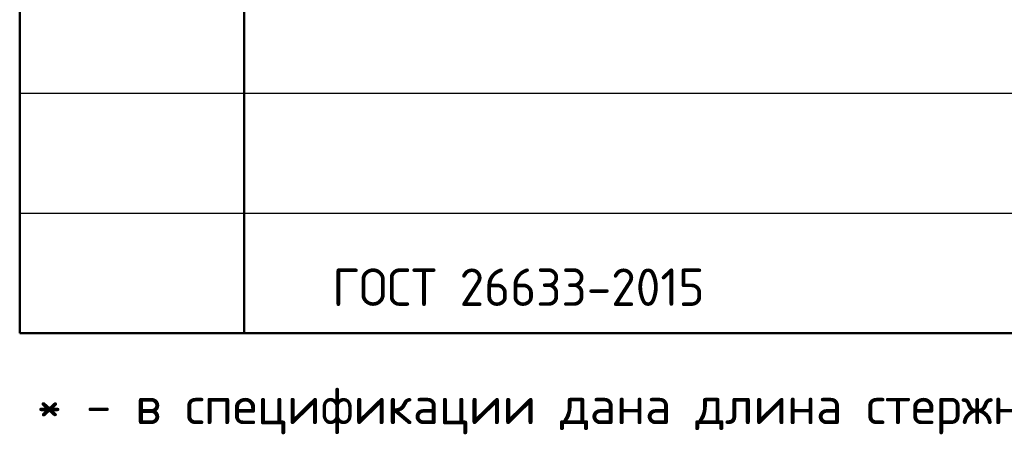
# Model space of a CAD drawing. Header units: millimetres. Extents: x 0 to 50400, y 0 to 35640.
# Tile 6 of 8: x 27600 to 35493, y 10266 to 13684. Entities that reach past the tile are written whole.
import ezdxf

# ---------------------------------------------------------------- set-up
doc = ezdxf.new("R2010")
doc.units = ezdxf.units.MM
doc.layers.add('Standard', color=7, linetype='Continuous', lineweight=25)
doc.styles.add('ISOCPEUR', font='txt')

msp = doc.modelspace()

# ---------------------------------------------------------------- linework, layer by layer
at = {"layer": 'Standard', "color": 7, "linetype": 'Continuous', "lineweight": 50, "transparency": 33554687}
for p, q in [((27600, 31320), (27600, 11172)), ((29400, 31320), (29400, 11172)), ((49800, 11172), (27600, 11172))]:
    msp.add_line(p, q, dxfattribs=at)
at = {"layer": 'Standard', "color": 7, "linetype": 'Continuous', "lineweight": -3, "transparency": 33554687}
for p, q in [((49800, 13092), (27600, 13092)), ((49800, 12132), (27600, 12132))]:
    msp.add_line(p, q, dxfattribs=at)

# ---------------------------------------------------------------- texts
at = {"layer": 'Standard', "color": 7, "linetype": 'Continuous', "lineweight": 25, "transparency": 33554687, "char_height": 300, "attachment_point": 7, "style": 'ISOCPEUR'}
for s, insert, width in [('\\W0.96;ГОСТ 26633-2015', (30105.8, 11390.7), 3262.345), ('\\W1.00;* - в спецификации дана длина стержней без учета нахлеста, обрезки.', (27735.8, 10361.9), 14167.196)]:
    msp.add_mtext(s, dxfattribs=dict(at, insert=insert, width=width))

doc.saveas('drawing.dxf')
